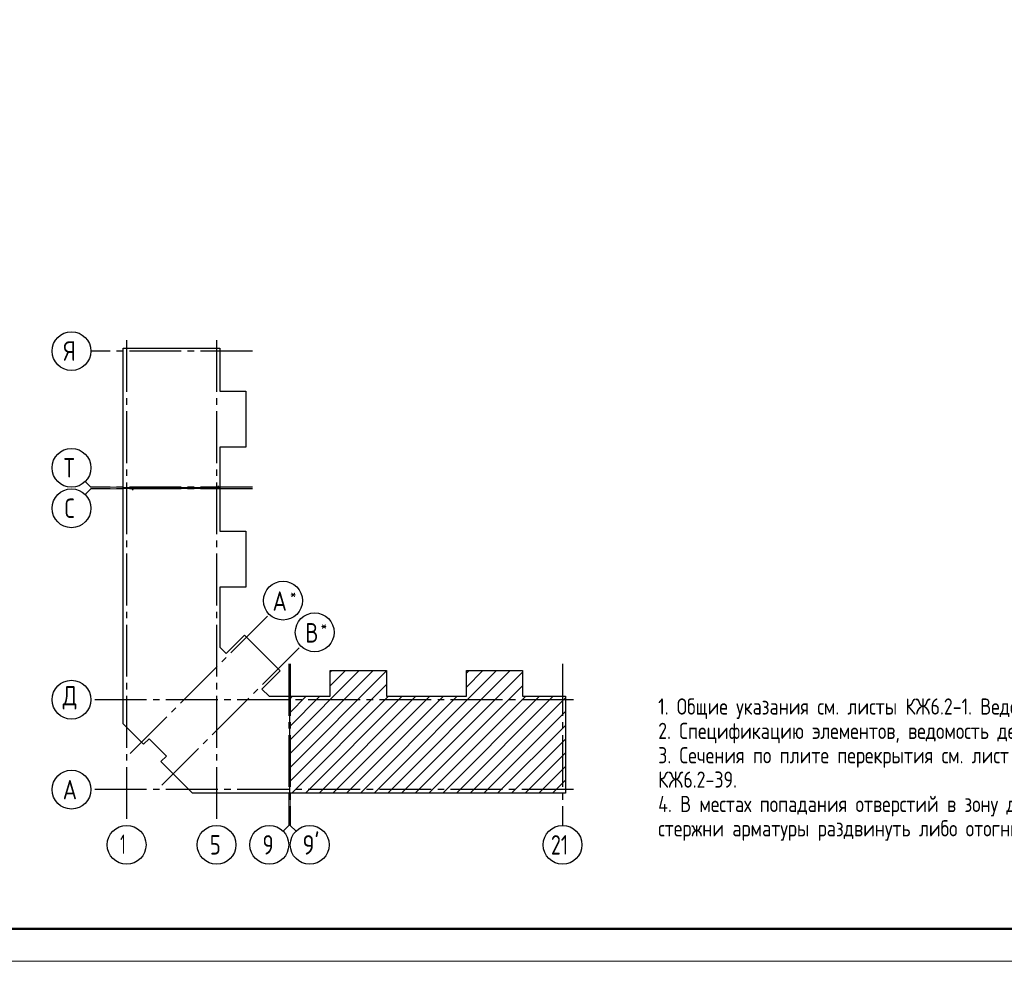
# Model space of a CAD drawing. Header units: millimetres. Extents: x 40580 to 1168286, y -220995 to 81020.
# Tile 25 of 194: x 259568 to 274787, y -128368 to -113815. Entities that reach past the tile are written whole.
import ezdxf

# ---------------------------------------------------------------- set-up
doc = ezdxf.new("R2010")
doc.units = ezdxf.units.MM
doc.linetypes.add('______5', pattern=[1100, 800, -100, 100, -100])
doc.linetypes.add('CENTER', pattern=[2, 1.25, -0.25, 0.25, -0.25])
for name, color, linetype, lineweight in [('Standard', 7, 'Continuous', 25), ('Обрамление проемов стержнями', 7, 'Continuous', 25), ('ОСИ', 7, 'CENTER', 15)]:
    doc.layers.add(name, color=color, linetype=linetype, lineweight=lineweight)
doc.styles.add('ISOCPEUR', font='isocpeur.ttf')
doc.styles.get("Standard").update_dxf_attribs({"font": 'isocpeur.ttf'})

msp = doc.modelspace()

# ---------------------------------------------------------------- linework, layer by layer
at = {"layer": 'Standard', "color": 7, "linetype": 'Continuous', "lineweight": 13, "transparency": 33554687}
for p, q in [((260668.3, -121041.4), (260580.4, -120953.6)), ((260668.3, -121066.4), (260580.4, -121154.3)), ((260668.3, -121041.4), (261168.3, -121041.4)), ((260668.3, -121066.4), (261168.3, -121066.4)), ((263726.3, -126268.4), (263726.3, -125768.4)), ((263751.3, -126268.4), (263751.3, -125768.4)), ((263726.3, -126268.4), (263638.4, -126356.3)), ((263751.3, -126268.4), (263839.2, -126356.3))]:
    msp.add_line(p, q, dxfattribs=at)
at = {"layer": 'Standard', "color": 7, "linetype": 'Continuous', "lineweight": -3, "transparency": 33554687}
for p, q in [((263741.3, -125164.2), (265030.1, -123875.4)), ((263741.3, -124952.1), (264818, -123875.4)), ((263741.3, -125376.4), (265237.3, -123880.4)), ((264369.3, -124112), (264605.8, -123875.4)), ((264369.3, -123899.8), (264393.7, -123875.4)), ((265046.3, -125768.4), (266939.3, -123875.4)), ((265258.4, -125768.4), (267151.4, -123875.4)), ((266473.3, -124129.3), (266727.1, -123875.4)), ((266473.3, -123917.2), (266515, -123875.4)), ((265470.5, -125768.4), (267341.3, -123897.7)), ((263741.3, -125588.5), (265237.3, -124092.5)), ((265682.7, -125768.4), (267341.3, -124109.8)), ((263741.3, -124740), (264208.8, -124272.4)), ((263741.3, -124527.8), (263996.7, -124272.4)), ((263741.3, -124315.7), (263751.6, -124305.4)), ((263761.3, -124295.7), (263784.6, -124272.4)), ((263773.5, -125768.4), (265269.5, -124272.4)), ((263985.6, -125768.4), (265481.6, -124272.4)), ((264197.8, -125768.4), (265693.7, -124272.4)), ((264409.9, -125768.4), (265905.9, -124272.4)), ((264622, -125768.4), (266118, -124272.4)), ((264834.1, -125768.4), (266330.1, -124272.4)), ((265894.8, -125768.4), (267390.8, -124272.4)), ((266106.9, -125768.4), (267602.9, -124272.4)), ((266319.1, -125768.4), (267815.1, -124272.4)), ((266531.2, -125768.4), (268002.3, -124297.3)), ((266743.3, -125768.4), (268002.3, -124509.5)), ((266955.5, -125768.4), (268002.3, -124721.6)), ((267167.6, -125768.4), (268002.3, -124933.7)), ((267379.7, -125768.4), (268002.3, -125145.9)), ((267591.9, -125768.4), (268002.3, -125358)), ((267804, -125768.4), (268002.3, -125570.1))]:
    msp.add_line(p, q, dxfattribs=at)
at = {"layer": 'Standard', "color": 7, "linetype": 'Continuous', "lineweight": 13, "transparency": 33554687}
msp.add_lwpolyline([(257068.3, -128368.4), (299068.3, -128368.4), (299068.3, -98668.4), (257068.3, -98668.4), (257068.3, -128368.4)], close=True, dxfattribs=at)
at = {"layer": 'Standard', "color": 7, "linetype": 'Continuous', "lineweight": 50, "transparency": 33554687}
msp.add_lwpolyline([(259068.3, -99168.4), (298568.3, -99168.4), (298568.3, -127868.4), (259068.3, -127868.4), (259068.3, -99168.4)], close=True, dxfattribs=at)
at = {"layer": 'Standard', "color": 7, "linetype": 'Continuous', "lineweight": 25, "transparency": 33554687}
for points in [[(261168.3, -121051.4), (261168.3, -118894.4), (262664.3, -118894.4), (262664.3, -119555.4), (263061.3, -119555.4), (263061.3, -120423.4), (262664.3, -120423.4), (262664.3, -121051.4), (262646.3, -121051.4), (262646.3, -121031.4), (262631.3, -121031.4), (262631.3, -121051.4), (261168.3, -121051.4)], [(261168.3, -124511.4), (261168.3, -121056.4), (261306.3, -121056.4), (261306.3, -121076.4), (261321.3, -121076.4), (261321.3, -121056.4), (262664.3, -121056.4), (262664.3, -121719.4), (263061.3, -121719.4), (263061.3, -122587.4), (262664.3, -122587.4), (262664.3, -123513.1), (262762.1, -123611), (263043, -123330.1), (263592.4, -123879.5), (263311.6, -124160.4), (263423.6, -124272.4), (263736.3, -124272.4), (263736.3, -125768.4), (262238.2, -125768.4), (261750.3, -125280.5), (261835.1, -125195.6), (261567.2, -124927.6), (261482.3, -125012.5), (261168.3, -124698.5), (261168.3, -124511.4)], [(263741.3, -125768.4), (263741.3, -124305.4), (263761.3, -124305.4), (263761.3, -124290.4), (263741.3, -124290.4), (263741.3, -124272.4), (264369.3, -124272.4), (264369.3, -123875.4), (265237.3, -123875.4), (265237.3, -124272.4), (265855.3, -124272.4), (266473.3, -124272.4), (266473.3, -123875.4), (267341.3, -123875.4), (267341.3, -124272.4), (268002.3, -124272.4), (268002.3, -125768.4), (265855.3, -125768.4), (263741.3, -125768.4)]]:
    msp.add_lwpolyline(points, dxfattribs=at)
at = {"layer": 'ОСИ', "color": 8, "linetype": '______5', "lineweight": -3, "transparency": 33554687}
for p, q in [((261221.3, -118767.1), (261221.3, -126268.4)), ((262611.3, -118767.1), (262611.3, -126268.4)), ((263164.3, -118937.4), (260668.3, -118937.4)), ((263164.3, -121041.4), (260668.3, -121041.4)), ((263164.3, -121066.4), (260668.3, -121066.4)), ((261276.5, -125156), (263426.3, -123006.3)), ((261766.5, -125646), (263916.3, -123496.3)), ((263726.3, -123772.4), (263726.3, -126268.4)), ((263751.3, -123772.4), (263751.3, -126268.4)), ((267959.3, -123772.4), (267959.3, -126268.4)), ((268129.6, -124325.4), (260668.3, -124325.4)), ((268129.6, -124325.4), (260668.3, -124325.4)), ((268129.6, -125715.4), (260668.3, -125715.4))]:
    msp.add_line(p, q, dxfattribs=at)
at = {"layer": 'ОСИ', "color": 7, "linetype": 'Continuous', "lineweight": -3, "transparency": 33554687}
for centre in [(260368.3, -118937.4), (260368.3, -120741.4), (260368.3, -121366.4), (263638.4, -122794.1), (264128.4, -123284.2), (260368.3, -124325.4), (260368.3, -124325.4), (260368.3, -125715.4), (261221.3, -126568.4), (262611.3, -126568.4), (263426.3, -126568.4), (264051.3, -126568.4), (267959.3, -126568.4)]:
    msp.add_circle(centre, 300, dxfattribs=at)

# ---------------------------------------------------------------- texts
at = {"layer": 'Standard', "color": 7, "linetype": 'Continuous', "lineweight": 25, "transparency": 33554687, "insert": (267779.3, -126718.4), "char_height": 300, "width": 472.641, "attachment_point": 7, "style": 'ISOCPEUR'}
msp.add_mtext('\\W0.75;21', dxfattribs=at)
at = {"layer": 'Обрамление проемов стержнями', "color": 7, "linetype": 'Continuous', "lineweight": 13, "transparency": 33554687, "insert": (269437.4, -124305.4), "char_height": 250, "width": 10500, "attachment_point": 1, "line_spacing_factor": 0.903614}
msp.add_mtext('\\A1;{\\fGOST 2.304-81|i0|b0;\\H250.000000;\\W1.000000;\\C7;1. Общие указания см. листы КЖ6.2-1. Ведомость расхода стали см. лист КЖ6.2-28.}\\P{\\fGOST 2.304-81|i0|b0;\\H250.000000;\\W1.000000;\\C7;2. Спецификацию элементов, ведомость деталей см. листы КЖ6.2-28.}\\P{\\fGOST 2.304-81|i0|b0;\\H250.000000;\\W1.000000;\\C7;3. Сечения по плите перекрытия см. лист КЖ6.2-39. Детали плана см. лист КЖ6.2-39.}\\P{\\fGOST 2.304-81|i0|b0;\\H250.000000;\\W1.000000;\\C7;4. В местах попадания отверстий в зону дополнительного армирования, стержни арматуры раздвинуть либо отогнцть по месту.}\\P', dxfattribs=at)
at = {"layer": 'ОСИ', "color": 7, "linetype": 'Continuous', "lineweight": 25, "transparency": 33554687, "attachment_point": 7, "style": 'ISOCPEUR'}
for s, insert, char_height, width in [('\\W0.80;Я', (260248.3, -119087.4), 300, 359.83), ('\\W0.80;Т', (260248.3, -120891.4), 300, 359.83), ('\\W0.78;С', (260263.3, -121516.4), 300, 326.834), ('\\W0.82;А', (263476.9, -122951.6), 300, 392.649), ('\\W0.80;*', (263746.9, -122776.6), 180, 215.891), ('\\W0.80;*', (264221.9, -123266.7), 180, 215.891), ('\\W0.80;В', (263981.9, -123441.7), 300, 359.839), ('\\W0.82;Д', (260233.3, -124475.4), 300, 392.649), ('\\W0.82;А', (260233.3, -125865.4), 300, 392.649), ('\\W0.56;1', (261121.3, -126708.4), 300, 233.343), ('\\W0.78;5', (262506.3, -126718.4), 300, 326.853), ('\\W0.78;9', (263321.3, -126718.4), 300, 326.853), ("\\W0.84;9'", (263939.8, -126718.4), 300, 441.046)]:
    msp.add_mtext(s, dxfattribs=dict(at, insert=insert, char_height=char_height, width=width))

doc.saveas('drawing.dxf')
